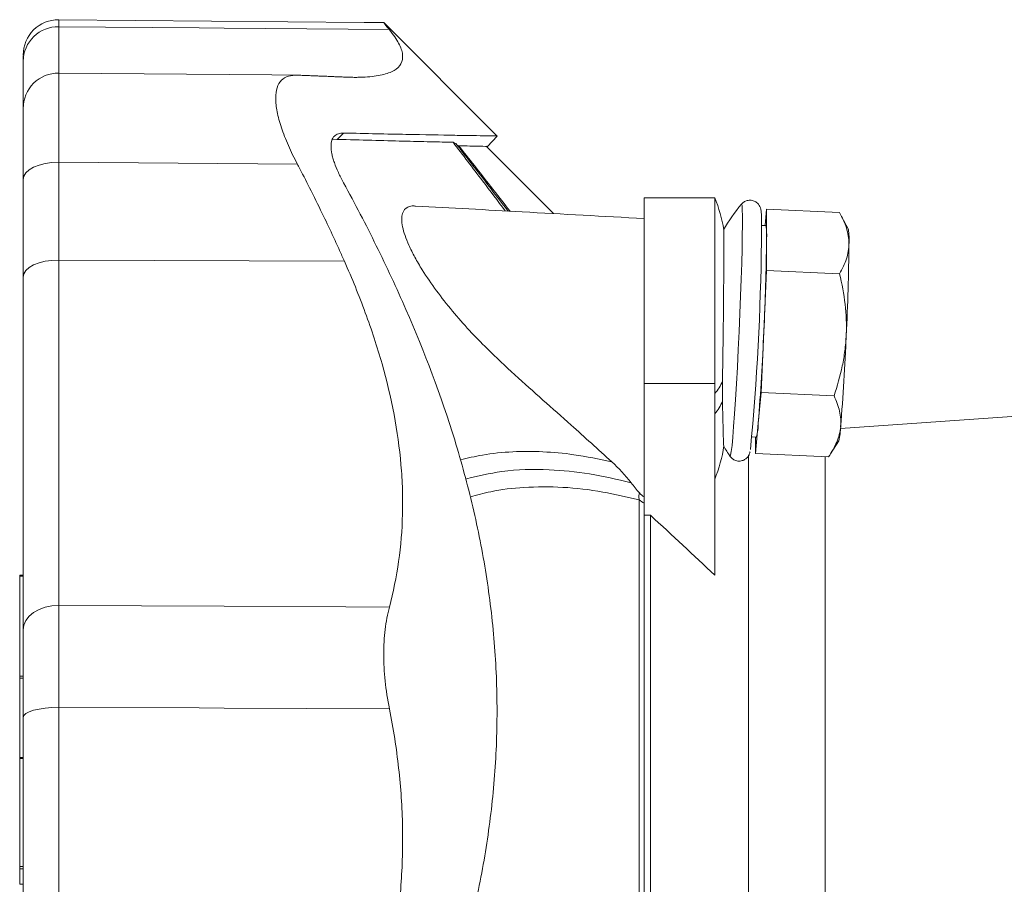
# Model space of a CAD drawing. Header units: millimetres. Extents: x 75 to 821, y -135 to 697.
# Tile 6 of 8: x 81 to 221, y 569 to 691. Entities that reach past the tile are written whole.
import ezdxf

# ---------------------------------------------------------------- set-up
doc = ezdxf.new("R2010")
doc.units = ezdxf.units.MM

msp = doc.modelspace()

# ---------------------------------------------------------------- linework, layer by layer
at = {"color": 7, "linetype": 'Continuous', "lineweight": 15}
for p, q in [((148.96, 674.88), (132.9, 690.94)), ((86.86, 683.8), (86.85, 683.8)), ((126.29, 674.4), (125.67, 674.32)), ((126.29, 674.4), (127.22, 675.3)), ((142.74, 673.99), (143.08, 673.78)), ((148.96, 674.88), (147.61, 673.41)), ((156.97, 663.89), (147.42, 673.44)), ((147.61, 673.41), (147.61, 673.41)), ((179.81, 666.14), (169.81, 666.14)), ((169.81, 666.14), (169.81, 639.82)), ((179.81, 666.14), (179.81, 639.82)), ((187.16, 664.51), (186.95, 662.2)), ((187.16, 660.18), (187.16, 664.51)), ((187.16, 664.51), (197.5, 664.04)), ((198.75, 661.64), (197.74, 663.59)), ((187.05, 662.19), (186.46, 662.22)), ((187.16, 655.85), (187.16, 660.18)), ((186.76, 647.2), (187.16, 655.85)), ((187.16, 655.85), (197.5, 655.38)), ((186.37, 638.55), (186.76, 647.2)), ((169.81, 639.82), (169.81, 621.15)), ((179.81, 639.82), (179.81, 612.67)), ((185.98, 634.22), (186.37, 638.55)), ((186.37, 638.55), (196.72, 638.08)), ((254.16, 637.38), (197.64, 633.43)), ((185.59, 629.9), (185.98, 634.22)), ((185.1, 632.25), (185.69, 632.22)), ((185.59, 632.23), (185.59, 629.9)), ((196.2, 629.84), (197.39, 631.71)), ((185.59, 629.9), (195.93, 629.43)), ((169.81, 621.15), (169.81, 532.18)), ((170.73, 621.15), (169.81, 621.15)), ((170.73, 621.15), (170.73, 532.18)), ((81.81, 612.67), (81.31, 612.67)), ((81.31, 612.67), (81.31, 612.55)), ((81.31, 598.35), (81.31, 612.55)), ((81.31, 598.35), (81.31, 598.08)), ((81.31, 586.84), (81.31, 598.08)), ((81.81, 586.84), (81.31, 586.84)), ((81.31, 586.84), (81.31, 586.72)), ((81.31, 571.4), (81.31, 586.72)), ((81.31, 571.4), (81.31, 571.07)), ((81.31, 568.91), (81.31, 571.07)), ((81.31, 568.91), (81.31, 568.88)), ((81.31, 568.88), (81.81, 568.88))]:
    msp.add_line(p, q, dxfattribs=at)
at = {"color": 8, "linetype": 'Continuous', "lineweight": 0}
for p, q in [((120.68, 670.87), (86.85, 671.17)), ((86.85, 657.31), (127.33, 657.14)), ((169.81, 639.82), (179.81, 639.82)), ((184.58, 629.67), (184.58, 530.34)), ((195.45, 629.46), (195.45, 529.27)), ((169.11, 529.43), (169.11, 623.33)), ((81.31, 612.55), (81.81, 612.55)), ((81.31, 598.35), (81.81, 598.35)), ((81.31, 598.08), (81.81, 598.08)), ((81.31, 586.72), (81.81, 586.72)), ((81.31, 571.4), (81.81, 571.4)), ((81.31, 571.07), (81.81, 571.07)), ((81.31, 568.91), (81.81, 568.91))]:
    msp.add_line(p, q, dxfattribs=at)
at = {"color": 7, "linetype": 'Continuous', "lineweight": 15, "flags": 128}
for points in [[(132.9, 690.95), (130.15, 690.97), (86.86, 691.36)], [(120.55, 683.51), (117.05, 683.54), (86.86, 683.8)], [(86.85, 657.31), (85.87, 657.27), (84.93, 657.13), (84.06, 656.91), (83.29, 656.61), (82.66, 656.24), (82.2, 655.81), (81.91, 655.35), (81.81, 654.87)]]:
    msp.add_lwpolyline(points, dxfattribs=at)
at = {"color": 8, "linetype": 'Continuous', "lineweight": 0, "flags": 128}
for points in [[(133.71, 689.95), (110.28, 690.16), (106.74, 690.19), (86.85, 690.36)], [(86.85, 671.17), (85.87, 671.12), (84.93, 670.99), (84.06, 670.76), (83.29, 670.46), (82.66, 670.09), (82.2, 669.66), (81.91, 669.2), (81.81, 668.72)], [(183.72, 660.74), (183.74, 662.29), (183.74, 663.53), (183.72, 664.45), (183.68, 665.02), (183.62, 665.23), (183.6, 665.21)], [(181.98, 629.52), (181.99, 629.51), (182.07, 629.66), (182.16, 630.18), (182.26, 631.04), (182.37, 632.24), (182.49, 633.74), (182.62, 635.53), (182.75, 637.55), (182.89, 639.77), (183.02, 642.15), (183.15, 644.64), (183.27, 647.18), (183.38, 649.72), (183.48, 652.22), (183.56, 654.61), (183.64, 656.86), (183.69, 658.92), (183.72, 660.74)], [(81.81, 604.92), (81.91, 605.6), (82.2, 606.25), (82.66, 606.85), (83.29, 607.37), (84.06, 607.8), (84.93, 608.12), (85.87, 608.31), (86.85, 608.37)], [(86.85, 608.37), (110.28, 608.26), (127.54, 608.18), (133.71, 608.15)], [(86.85, 593.95), (85.87, 593.92), (84.93, 593.84), (84.06, 593.71), (83.29, 593.54), (82.66, 593.32), (82.2, 593.08), (81.91, 592.81), (81.81, 592.53)], [(133.71, 593.75), (110.28, 593.85), (106.74, 593.86), (86.85, 593.95)]]:
    msp.add_lwpolyline(points, dxfattribs=at)
at = {"color": 7, "linetype": 'Continuous', "lineweight": 15}
for centre, radius, start, end in [((86.81, 686.36), 5, 89.7178, 180), ((86.81, 678.8), 5, 89.4973, 179.9974), ((161.81, 658.64), 19.5, 8.7335, 22.6199), ((206.86, 646.28), 30, 140.844, 149.3333), ((179.24, 660.77), 7.94, 355.6932, 10.2787), ((188.9, 660.21), 9.96, 356.7643, 8.2773), ((-148.89, 663.84), 336.07, 357.1609, 359.3753), ((-168.92, 664.09), 355.38, 354.5691, 359.3297), ((-137.19, 663.31), 336.05, 357.1609, 359.3753), ((-149.73, 661.05), 336.78, 355.4313, 357.6425), ((-138.05, 660.52), 336.78, 355.4313, 357.6425), ((180.44, 634), 5.54, 341.3133, 2.3468), ((187.63, 634.04), 10.04, 346.5585, 358.0276), ((161.81, 633.78), 19.5, 337.3801, 351.7287), ((206.86, 646.28), 30, 210.7927, 213.9587)]:
    msp.add_arc(centre, radius, start, end, dxfattribs=at)
at = {"color": 8, "linetype": 'Continuous', "lineweight": 0}
for centre, radius, start, end in [((86.74, 685.43), 4.93, 88.7057, 179.1635), ((174.53, 642.87), 6.93, 319.6509, 336.9467), ((174.54, 640.01), 6.92, 319.6475, 337.0084), ((171.59, 626.46), 3.99, 231.6004, 243.5938)]:
    msp.add_arc(centre, radius, start, end, dxfattribs=at)
for points, knots in [([(86.85, 690.36), (86.86, 690.78), (86.86, 691.38), (86.86, 691.27), (86.86, 691.23)], [0, 0, 0, 0, 0.697745, 1, 1, 1, 1]), ([(86.85, 690.36), (86.85, 689.87), (86.85, 688), (86.85, 685.62), (86.85, 683.95), (86.85, 683.84), (86.85, 683.8)], [0, 0, 0, 0, 0.125458, 0.477025, 0.828588, 1, 1, 1, 1]), ([(86.85, 671.17), (86.86, 672.33), (86.86, 674.69), (86.86, 677.68), (86.86, 680.19), (86.86, 682.08), (86.86, 683.33), (86.86, 683.78), (86.86, 683.79), (86.86, 683.8)], [0, 0, 0, 0, 0.156758, 0.318061, 0.474819, 0.636123, 0.792879, 0.95418, 1, 1, 1, 1]), ([(150.13, 664.27), (149.05, 665.7), (146.52, 669.03), (144.12, 672.19), (142.74, 673.99)], [0, 0, 0, 0, 0.4282737, 1, 1, 1, 1]), ([(143.51, 673.54), (145, 671.64), (147.37, 668.63), (149.88, 665.42), (150.8, 664.23)], [0, 0, 0, 0, 0.6301964, 1, 1, 1, 1]), ([(86.85, 657.31), (86.85, 660.22), (86.85, 663.13), (86.85, 666.04), (86.85, 667.75), (86.85, 669.46), (86.85, 671.17)], [0, 0, 0, 0, 0.01, 0.01, 0.01, 0.01587072, 0.01587072, 0.01587072, 0.01587072]), ([(86.85, 608.37), (86.85, 612.05), (86.85, 615.84), (86.85, 623.62), (86.85, 627.62), (86.85, 633.75), (86.85, 635.82), (86.85, 640), (86.85, 642.11), (86.85, 648.52), (86.85, 652.88), (86.85, 657.31)], [0, 0, 0, 0, 0.25, 0.25, 0.5, 0.5, 0.625, 0.625, 0.75, 0.75, 1, 1, 1, 1]), ([(143.75, 628.99), (144.79, 629.25), (147.21, 629.84), (151.12, 630.21), (155.45, 630.21), (160.11, 629.8), (163.42, 629.11), (165.21, 628.74)], [0, 0, 0, 0, 0.155935, 0.362636, 0.562032, 0.762054, 1, 1, 1, 1]), ([(167.95, 625.77), (165.98, 626.23), (162.04, 627.15), (155.92, 627.72), (150.02, 627.62), (146.21, 626.7), (144.51, 626.28)], [0, 0, 0, 0, 0.2376132, 0.4764025, 0.7666328, 1, 1, 1, 1]), ([(169.11, 623.33), (167.39, 623.74), (163.71, 624.61), (158.25, 625.22), (152.96, 625.2), (148.58, 624.71), (146.12, 624.01), (145.15, 623.74)], [0, 0, 0, 0, 0.2030441, 0.4334587, 0.6650791, 0.8689883, 1, 1, 1, 1]), ([(169.11, 623.33), (169.07, 623.52), (169.06, 623.7), (169.07, 624.03), (169.1, 624.19), (169.16, 624.32)], [0, 0, 0, 0, 0.5, 0.5, 1, 1, 1, 1]), ([(86.85, 593.95), (86.86, 596.65), (86.86, 599.21), (86.86, 602.23), (86.86, 602.83), (86.86, 604), (86.86, 604.58), (86.86, 606.27), (86.86, 607.35), (86.85, 608.37)], [0, 0, 0, 0, 0.5, 0.5, 0.625, 0.625, 0.75, 0.75, 1, 1, 1, 1]), ([(86.85, 593.95), (86.85, 589.07), (86.85, 584.24), (86.85, 574.69), (86.85, 569.97), (86.85, 562.99), (86.85, 560.68), (86.85, 556.09), (86.85, 553.81), (86.85, 547.03), (86.85, 542.59), (86.85, 538.22)], [0, 0, 0, 0, 0.25, 0.25, 0.5, 0.5, 0.625, 0.625, 0.75, 0.75, 1, 1, 1, 1])]:
    msp.add_open_spline(points, degree=3, knots=knots, dxfattribs=at)
at = {"color": 7, "linetype": 'Continuous', "lineweight": 15}
for points, knots in [([(132.9, 690.94), (132.94, 690.9), (133, 690.82), (133.47, 690.24), (133.71, 689.95)], [0, 0, 0, 0, 0.493966, 1, 1, 1, 1]), ([(133.71, 689.95), (133.71, 689.94), (134.27, 689.25), (135.14, 687.97), (135.7, 686.36), (135.47, 685.07), (134.65, 684.27), (133.62, 683.8), (132.69, 683.53), (131.58, 683.33), (130.53, 683.24), (129.62, 683.2), (128.89, 683.19), (128.13, 683.2), (127.6, 683.22), (127.33, 683.23)], [0, 0, 0, 0, 0.001072, 0.143134, 0.285335, 0.428789, 0.571572, 0.642342, 0.713746, 0.784626, 0.856354, 0.891897, 0.927668, 0.963694, 1, 1, 1, 1]), ([(81.81, 686.26), (81.81, 686.29), (81.81, 686.38), (81.81, 685.87), (81.81, 685.51)], [0, 0, 0, 0, 0.281972, 1, 1, 1, 1]), ([(81.81, 678.61), (81.81, 678.6), (81.81, 678.6), (81.81, 679.13), (81.81, 680.61), (81.81, 683.1), (81.81, 685), (81.81, 685.51)], [0, 0, 0, 0, 0.111218, 0.256492, 0.571958, 0.887423, 1, 1, 1, 1]), ([(120.68, 683.5), (120.2, 683.52), (119.77, 683.47), (119.01, 683.23), (118.68, 683.04), (118.14, 682.5), (117.94, 682.15), (117.66, 681.31), (117.59, 680.81), (117.59, 679.65), (117.66, 679.01), (117.87, 677.97), (117.95, 677.61), (118.16, 676.86), (118.28, 676.46), (118.68, 675.26), (119.01, 674.42), (119.58, 673.12), (119.78, 672.68), (120.21, 671.78), (120.44, 671.33), (120.68, 670.87)], [0, 0, 0, 0, 0.125, 0.125, 0.25, 0.25, 0.375, 0.375, 0.5, 0.5, 0.625, 0.625, 0.6875, 0.6875, 0.75, 0.75, 0.875, 0.875, 0.9375, 0.9375, 1, 1, 1, 1]), ([(127.33, 683.23), (127.13, 683.24), (126.73, 683.26), (126.12, 683.28), (125.5, 683.31), (124.86, 683.34), (124.22, 683.36), (123.56, 683.39), (122.89, 683.42), (122.21, 683.44), (121.52, 683.47), (121.01, 683.49), (120.73, 683.5), (120.68, 683.5)], [0, 0, 0, 0, 0.096269, 0.192919, 0.289958, 0.387398, 0.485247, 0.583517, 0.682216, 0.781353, 0.880938, 0.98098, 1, 1, 1, 1]), ([(81.81, 678.8), (81.81, 678.81), (81.81, 678.77), (81.81, 678.55), (81.81, 678.39), (81.81, 677.94), (81.81, 677.66), (81.81, 676.99), (81.81, 676.6), (81.81, 675.72), (81.81, 675.23), (81.81, 674.15), (81.81, 673.56), (81.81, 671.68), (81.81, 670.28), (81.81, 668.72)], [0, 0, 0, 0, 0.125, 0.125, 0.25, 0.25, 0.375, 0.375, 0.5, 0.5, 0.625, 0.625, 0.75, 0.75, 1, 1, 1, 1]), ([(125.43, 673.44), (125.43, 673.76), (125.47, 674.04), (125.59, 674.39), (125.64, 674.5), (125.76, 674.7), (125.83, 674.79), (126.06, 675.02), (126.25, 675.13), (126.69, 675.28), (126.94, 675.31), (127.22, 675.3)], [0, 0, 0, 0, 0.25, 0.25, 0.375, 0.375, 0.5, 0.5, 0.75, 0.75, 1, 1, 1, 1]), ([(142.74, 673.99), (141.77, 674.01), (140.68, 674.04), (138.3, 674.09), (137, 674.12), (132.84, 674.23), (129.71, 674.31), (126.29, 674.4)], [0, 0, 0, 0, 0.25, 0.25, 0.5, 0.5, 1, 1, 1, 1]), ([(127.22, 675.3), (128.83, 675.27), (130.37, 675.23), (133.32, 675.17), (134.73, 675.14), (138.7, 675.06), (141.03, 675.02), (143.44, 674.97), (143.9, 674.97), (144.75, 674.95), (145.16, 674.95), (146.28, 674.93), (146.91, 674.92), (147.92, 674.9), (148.31, 674.9), (148.7, 674.89), (148.8, 674.89), (148.93, 674.89), (148.96, 674.89), (148.96, 674.88)], [0, 0, 0, 0, 0.125, 0.125, 0.25, 0.25, 0.5, 0.5, 0.5625, 0.5625, 0.625, 0.625, 0.75, 0.75, 0.875, 0.875, 0.9375, 0.9375, 1, 1, 1, 1]), ([(125.43, 673.44), (125.43, 673.11), (125.47, 672.76), (125.59, 672.17), (125.64, 671.97), (125.76, 671.55), (125.83, 671.33), (126.06, 670.66), (126.25, 670.2), (126.69, 669.24), (126.94, 668.74), (127.22, 668.23)], [0, 0, 0, 0, 0.25, 0.25, 0.375, 0.375, 0.5, 0.5, 0.75, 0.75, 1, 1, 1, 1]), ([(150.52, 664.25), (149.43, 665.66), (147.17, 668.61), (144.72, 671.8), (143.38, 673.52), (143.14, 673.83)], [0, 0, 0, 0, 0.433635, 0.900267, 1, 1, 1, 1]), ([(147.61, 673.41), (147.61, 673.41), (147.22, 673.42), (145.73, 673.45), (144.68, 673.48), (143.34, 673.51)], [0.17827338, 0.17827338, 0.17827338, 0.17827338, 0.1969981, 0.1969981, 0.21495008, 0.21495008, 0.21495008, 0.21495008]), ([(120.68, 670.87), (120.73, 670.78), (121.3, 669.68), (122.49, 667.37), (124.09, 664.14), (125.5, 661.17), (126.54, 658.91), (127.1, 657.65), (127.33, 657.14)], [0, 0, 0, 0, 0.01902, 0.243921, 0.509325, 0.727568, 0.891143, 1, 1, 1, 1]), ([(81.81, 668.72), (81.81, 666.57), (81.81, 664.42), (81.81, 662.27), (81.81, 659.8), (81.81, 657.34), (81.81, 654.87)], [0.01172815, 0.01172815, 0.01172815, 0.01172815, 0.01912773, 0.01912773, 0.01912773, 0.02759586, 0.02759586, 0.02759586, 0.02759586]), ([(127.22, 668.23), (128.83, 665.29), (130.37, 662.33), (133.32, 656.36), (134.73, 653.35), (138.7, 644.26), (141.03, 638.1), (143.44, 630.25), (143.9, 628.67), (144.75, 625.51), (145.16, 623.92), (146.28, 619.15), (146.91, 615.96), (147.92, 609.56), (148.31, 606.35), (148.7, 601.51), (148.8, 599.9), (148.93, 596.66), (148.96, 595.04), (148.96, 593.42)], [0, 0, 0, 0, 0.125, 0.125, 0.25, 0.25, 0.5, 0.5, 0.5625, 0.5625, 0.625, 0.625, 0.75, 0.75, 0.875, 0.875, 0.9375, 0.9375, 1, 1, 1, 1]), ([(186.44, 659.98), (186.45, 660.24), (186.46, 661.01), (186.46, 662.1), (186.45, 663.14), (186.43, 663.88), (186.39, 664.29), (186.33, 664.63), (186.17, 665.03), (185.86, 665.41), (185.41, 665.71), (184.84, 665.83), (184.28, 665.73), (183.86, 665.49), (183.62, 665.26), (183.55, 665.15), (183.53, 665.12)], [0, 0, 0, 0, 0.079779, 0.232574, 0.38619, 0.542145, 0.677509, 0.738234, 0.778121, 0.810871, 0.848247, 0.887802, 0.928351, 0.96075, 0.989199, 1, 1, 1, 1]), ([(165.21, 628.74), (163.29, 630.48), (160.05, 633.42), (155.47, 637.48), (151.48, 641.02), (147.99, 644.28), (145.03, 647.32), (142.61, 650.07), (140.34, 652.95), (138.57, 655.54), (137.29, 657.71), (136.23, 659.83), (135.57, 661.69), (135.41, 663.1), (135.55, 664.18), (136.16, 664.82), (136.91, 665.02), (137.34, 664.95), (137.42, 664.94)], [0, 0, 0, 0, 0.141281, 0.238841, 0.336391, 0.433752, 0.496597, 0.559404, 0.622813, 0.686085, 0.724382, 0.762636, 0.827189, 0.85972, 0.892251, 0.952066, 0.991899, 1, 1, 1, 1]), ([(169.81, 663.19), (164.04, 663.51), (153.24, 664.1), (142.45, 664.69), (137.42, 664.96)], [0, 0, 0, 0, 0.534172, 1, 1, 1, 1]), ([(198.84, 659.65), (198.84, 660.01), (198.81, 660.38), (198.68, 661.13), (198.59, 661.5), (198.24, 662.6), (197.91, 663.32), (197.5, 664.04)], [0, 0, 0, 0, 0.25, 0.25, 0.5, 0.5, 1, 1, 1, 1]), ([(181.09, 661.6), (181.09, 661.53), (181.1, 661.38), (181.11, 660.62), (181.11, 659.5), (181.11, 658), (181.1, 656.17), (181.08, 654.09), (181.06, 651.77), (181.04, 649.33), (181.01, 646.79), (180.96, 643.66), (180.93, 641.51), (180.91, 640.16)], [0, 0, 0, 0, 0.084084, 0.170653, 0.255002, 0.341792, 0.426222, 0.513106, 0.597436, 0.684223, 0.768337, 0.854901, 1, 1, 1, 1]), ([(197.5, 655.38), (197.91, 656.07), (198.25, 656.77), (198.71, 658.19), (198.84, 658.92), (198.84, 659.65)], [0, 0, 0, 0, 0.5, 0.5, 1, 1, 1, 1]), ([(127.33, 657.14), (128.41, 654.71), (129.4, 652.28), (131.19, 647.43), (131.98, 645.01), (134.02, 637.81), (134.94, 633.04), (135.45, 627.14), (135.52, 625.96), (135.59, 623.63), (135.59, 622.47), (135.51, 619.05), (135.32, 616.81), (134.7, 612.42), (134.26, 610.26), (133.71, 608.15)], [0.0087579, 0.0087579, 0.0087579, 0.0087579, 0.01758219, 0.01758219, 0.02640649, 0.02640649, 0.04405508, 0.04405508, 0.04846723, 0.04846723, 0.05287937, 0.05287937, 0.06170367, 0.06170367, 0.07059436, 0.07059436, 0.07059436, 0.07059436]), ([(81.81, 654.87), (81.81, 650.35), (81.81, 645.9), (81.81, 637.18), (81.81, 632.91), (81.81, 624.56), (81.81, 620.49), (81.81, 612.54), (81.81, 608.68), (81.81, 604.92)], [0, 0, 0, 0, 0.25, 0.25, 0.5, 0.5, 0.75, 0.75, 1, 1, 1, 1]), ([(197.5, 655.38), (197.85, 653.94), (198.12, 652.5), (198.45, 649.6), (198.51, 648.14), (198.45, 646.67)], [0, 0, 0, 0, 0.5, 0.5, 1, 1, 1, 1]), ([(198.45, 646.67), (198.41, 645.93), (198.35, 645.2), (198.16, 643.74), (198.04, 643.02), (197.59, 640.88), (197.19, 639.47), (196.72, 638.08)], [0, 0, 0, 0, 0.25, 0.25, 0.5, 0.5, 1, 1, 1, 1]), ([(196.72, 638.08), (197.06, 637.35), (197.33, 636.62), (197.67, 635.16), (197.73, 634.43), (197.66, 633.69)], [0, 0, 0, 0, 0.5, 0.5, 1, 1, 1, 1]), ([(181.1, 630.92), (181.09, 630.97), (181.07, 631.07), (181.05, 631.75), (181.01, 632.82), (180.97, 634.53), (180.93, 636.25), (180.91, 637.31)], [0, 0, 0, 0, 0.175128, 0.356452, 0.532073, 0.712816, 1, 1, 1, 1]), ([(197.66, 633.69), (197.63, 633.33), (197.56, 632.96), (197.37, 632.24), (197.25, 631.88), (196.8, 630.82), (196.4, 630.12), (195.93, 629.43)], [0, 0, 0, 0, 0.25, 0.25, 0.5, 0.5, 1, 1, 1, 1]), ([(181.92, 629.63), (181.98, 629.53), (182.12, 629.31), (182.53, 628.98), (183.09, 628.8), (183.68, 628.85), (184.14, 629.07), (184.45, 629.35), (184.63, 629.61), (184.73, 629.84), (184.79, 630.01), (184.81, 630.11), (184.83, 630.16)], [0, 0, 0, 0, 0.088041, 0.194119, 0.308369, 0.434686, 0.533232, 0.618017, 0.695705, 0.775933, 0.890177, 1, 1, 1, 1]), ([(133.71, 608.15), (133.44, 607.14), (133.24, 606.08), (132.97, 603.85), (132.9, 602.68), (132.9, 600.22), (132.97, 598.96), (133.24, 596.39), (133.44, 595.08), (133.71, 593.75)], [0, 0, 0, 0, 0.25, 0.25, 0.5, 0.5, 0.75, 0.75, 1, 1, 1, 1]), ([(81.81, 604.92), (81.81, 604.04), (81.81, 603.12), (81.81, 601.66), (81.81, 601.17), (81.81, 600.16), (81.81, 599.65), (81.81, 597.06), (81.81, 594.86), (81.81, 592.53)], [0, 0, 0, 0, 0.25, 0.25, 0.375, 0.375, 0.5, 0.5, 1, 1, 1, 1]), ([(127.22, 519.02), (128.83, 521.92), (130.37, 524.85), (133.32, 530.76), (134.73, 533.74), (138.7, 542.75), (141.03, 548.87), (143.44, 556.68), (143.9, 558.24), (144.75, 561.39), (145.16, 562.97), (146.28, 567.72), (146.91, 570.9), (147.92, 577.29), (148.31, 580.49), (148.7, 585.33), (148.8, 586.94), (148.93, 590.17), (148.96, 591.8), (148.96, 593.42)], [0, 0, 0, 0, 0.125, 0.125, 0.25, 0.25, 0.5, 0.5, 0.5625, 0.5625, 0.625, 0.625, 0.75, 0.75, 0.875, 0.875, 0.9375, 0.9375, 1, 1, 1, 1]), ([(133.71, 593.75), (133.71, 593.73), (134.27, 590.93), (135.14, 585.34), (135.7, 576.99), (135.47, 568.73), (134.65, 561.99), (133.62, 556.74), (132.69, 552.87), (131.58, 549.06), (130.53, 545.95), (129.62, 543.49), (128.89, 541.66), (128.13, 539.84), (127.6, 538.64), (127.33, 538.04)], [0, 0, 0, 0, 0.001072, 0.143134, 0.285335, 0.428789, 0.571572, 0.642342, 0.713746, 0.784626, 0.856354, 0.891897, 0.927668, 0.963694, 1, 1, 1, 1]), ([(81.81, 535.66), (81.81, 540.11), (81.81, 544.65), (81.81, 553.88), (81.81, 558.57), (81.81, 568.07), (81.81, 572.89), (81.81, 582.63), (81.81, 587.56), (81.81, 592.53)], [0, 0, 0, 0, 0.25, 0.25, 0.5, 0.5, 0.75, 0.75, 1, 1, 1, 1])]:
    msp.add_open_spline(points, degree=3, knots=knots, dxfattribs=at)
for points in [[(180.91, 637.31), (180.89, 638.22), (180.89, 639.17), (180.91, 640.16)], [(165.21, 628.74), (166.23, 627.82), (167.14, 626.83), (167.95, 625.77)], [(167.95, 625.77), (168.32, 625.27), (168.73, 624.79), (169.16, 624.32)], [(169.16, 624.32), (169.36, 624.11), (169.58, 623.93), (169.81, 623.75)], [(179.81, 612.67), (176.79, 615.5), (173.76, 618.32), (170.73, 621.15)]]:
    msp.add_open_spline(points, degree=3, dxfattribs=at)

doc.saveas('drawing.dxf')
